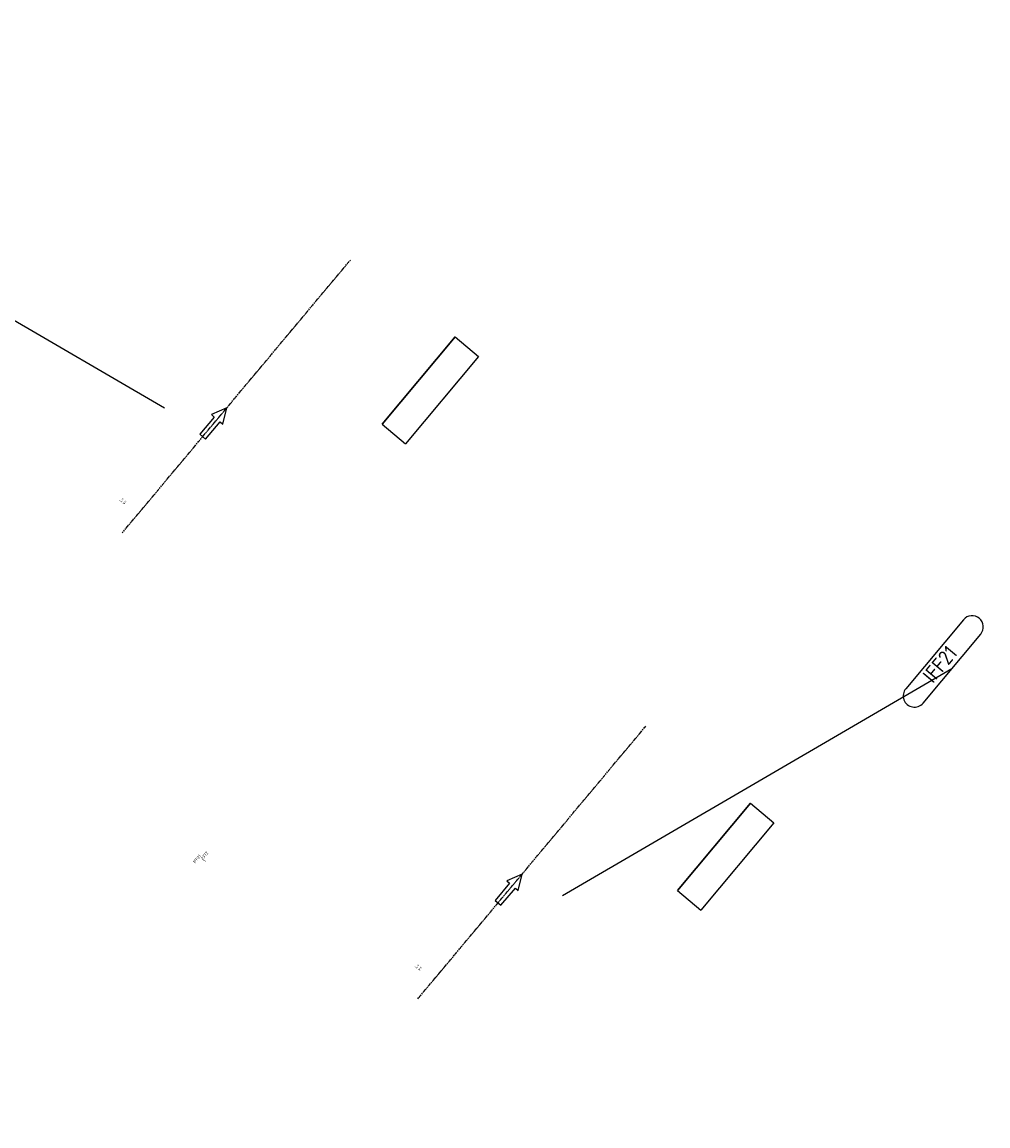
# Model space of a CAD drawing. Header units: millimetres. Extents: x -5987 to 10398, y -10418 to 9936.
# Tile 2 of 12: x 3039 to 9485, y -9980 to -2613. Entities that reach past the tile are written whole.
import ezdxf
from ezdxf.enums import TextEntityAlignment as Align

# ---------------------------------------------------------------- set-up
doc = ezdxf.new("R2010")
doc.units = ezdxf.units.MM
doc.linetypes.add('GEN7', pattern=[13.75, 9.75, -1.5, 1, -1.5])
for name, color, linetype in [('0_IFF_G_0', 20, 'Continuous'), ('IFF_Attr', 6, 'Continuous'), ('IFF_Freiraum', 1, 'Continuous'), ('IFF_Mitte', 4, 'GEN7'), ('IFF_Pfeil', 3, 'Continuous')]:
    doc.layers.add(name, color=color, linetype=linetype)
doc.styles.add('ATT_BALLON', font='ISOCP.SHX')
doc.styles.get("Standard").update_dxf_attribs({"font": 'ISOCP.SHX'})

# ---------------------------------------------------------------- blocks, each defined once
blk = doc.blocks.new('Pfeil')
at = {"layer": 'IFF_Pfeil'}
blk.add_lwpolyline([(-250, 25), (-250, -25), (-100, -25), (-100, -50), (0, 0), (-100, 50), (-100, 25), (-250, 25)], dxfattribs=at)
blk = doc.blocks.new('AMot')
at = {"layer": 'IFF_Freiraum', "extrusion": (2e-16, 1, 1.3e-15)}
for p, q in [((-110, -336, -105), (-110, -336, 105)), ((650, -336, -105), (-110, -336, -105)), ((-110, -336, 105), (650, -336, 105)), ((650, -336, 105), (650, -336, -105))]:
    blk.add_line(p, q, dxfattribs=at)
at = {"layer": 'IFF_Freiraum', "extrusion": (3e-16, 1.3e-15, -1)}
for p, q in [((650, -336, -105), (-110, -336, -105)), ((-110, -336, -105), (-110, -541, -105)), ((650, -336, -105), (650, -541, -105)), ((-110, -541, -105), (650, -541, -105))]:
    blk.add_line(p, q, dxfattribs=at)
at = {"layer": 'IFF_Freiraum'}
for p, q in [((-110, -336, 105), (650, -336, 105)), ((-110, -336, 105), (-110, -541, 105)), ((-110, -541, 105), (650, -541, 105))]:
    blk.add_line(p, q, dxfattribs=at)
at = {"layer": 'IFF_Freiraum', "extrusion": (-2e-16, -1, -1.3e-15)}
for p, q in [((-110, -541, 105), (-110, -541, -105)), ((-110, -541, -105), (650, -541, -105)), ((-110, -541, 105), (650, -541, 105)), ((650, -541, -105), (650, -541, 105))]:
    blk.add_line(p, q, dxfattribs=at)
blk = doc.blocks.new('*U37')
blk.add_line((1227.9, -1242.6), (897.9, 700.1))
blk.add_lwpolyline([(1197.9, 850.1), (597.9, 850.1, 1), (597.9, 700.1), (1197.9, 700.1, 1)], format="xyb", close=True)
at = {"layer": 'IFF_Mitte'}
blk.add_line((410, -1560), (2782, -1560), dxfattribs=at)
at = {"layer": '0_IFF_G_0'}
blk.add_blockref('Pfeil', (1496, -1560), dxfattribs=at)
at = {"layer": '0_IFF_G_0', "extrusion": (-1.22461e-16, 0, -1)}
blk.add_blockref('AMot', (-2727, -2089, 43), dxfattribs=at)
at = {"style": 'ATT_BALLON'}
blk.add_attdef('ATT_BALLON', text='', height=100, dxfattribs=at).set_placement((897.9, 700.1), align=Align.BOTTOM_CENTER)
at = {"layer": '0_IFF_G_0', "flags": 1}
for tag in ['5', '2', '20', '9', '8', '7', '6', '10', '12', '13', '16', '18', '19', '1', '11', '14', '15', '17']:
    blk.add_attdef(tag, (410, -1560), '', height=20, dxfattribs=at)
at = {"layer": 'IFF_Attr'}
for s, p in [('v=', (560, -1450)), ('L=', (560, -1425))]:
    blk.add_text(s, height=20, dxfattribs=at).set_placement(p)
for tag, p in [('0', (150, 160)), ('3', (200, 135)), ('4', (200, 110))]:
    blk.add_attdef(tag, p, '', height=20, dxfattribs=at)
blk = doc.blocks.new('*U38')
blk.add_line((1559, -1858.6), (4387.8, -2880.7))
blk.add_lwpolyline([(4687.8, -2730.7), (4087.8, -2730.7, 1), (4087.8, -2880.7), (4687.8, -2880.7, 1)], format="xyb", close=True)
at = {"layer": 'IFF_Mitte'}
blk.add_line((410, -1560), (2782, -1560), dxfattribs=at)
at = {"layer": '0_IFF_G_0'}
blk.add_blockref('Pfeil', (1496, -1560), dxfattribs=at)
at = {"layer": '0_IFF_G_0', "extrusion": (-1.22461e-16, 0, -1)}
blk.add_blockref('AMot', (-2727, -2089, 43), dxfattribs=at)
at = {"style": 'ATT_BALLON'}
blk.add_attdef('ATT_BALLON', text='', height=100, dxfattribs=at).set_placement((4387.8, -2880.7), align=Align.BOTTOM_CENTER)
at = {"layer": '0_IFF_G_0', "flags": 1}
for tag in ['5', '2', '20', '9', '8', '7', '6', '10', '12', '13', '16', '18', '19', '1', '11', '14', '15', '17']:
    blk.add_attdef(tag, (410, -1560), '', height=20, dxfattribs=at)
at = {"layer": 'IFF_Attr'}
for s, p in [('v=', (560, -1450)), ('L=', (560, -1425))]:
    blk.add_text(s, height=20, dxfattribs=at).set_placement(p)
for tag, p in [('0', (150, 160)), ('3', (200, 135)), ('4', (200, 110))]:
    blk.add_attdef(tag, p, '', height=20, dxfattribs=at)

msp = doc.modelspace()

# ---------------------------------------------------------------- block references
at = {"layer": '0_IFF_G_0', "rotation": 50.102820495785}
for name, p in [('*U37', (2248.7, -5335.3)), ('*U38', (4219.6, -8446.4))]:
    msp.add_blockref(name, p, dxfattribs=at).add_auto_attribs({'0': 'IFF21 ', '3': '2372', '4': '1', 'ATT_BALLON': 'IFF21 '})

doc.saveas('drawing.dxf')
